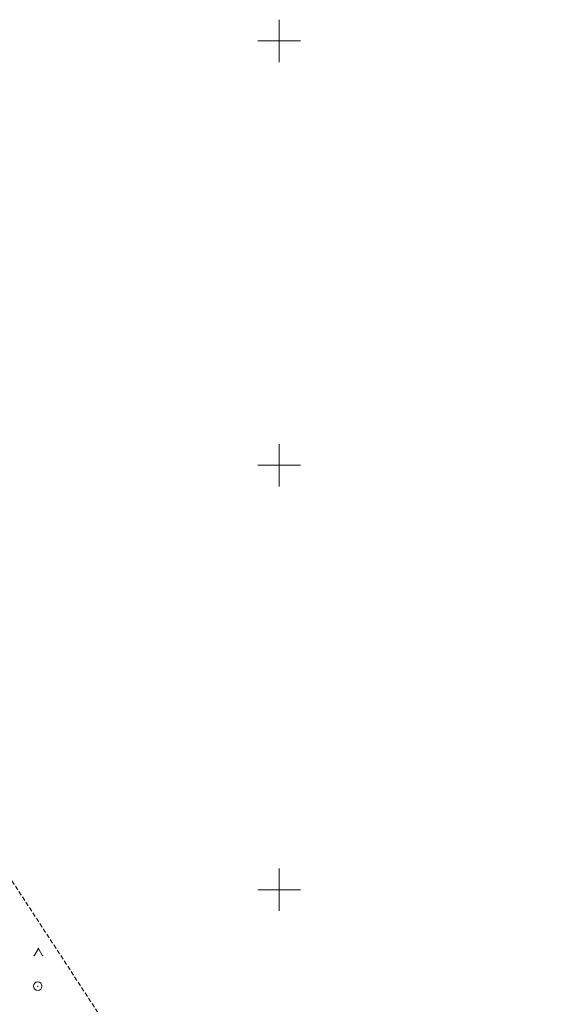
# Model space of a CAD drawing. Extents: x 6456700 to 6518119, y 5963420 to 5980059.
# Tile 94 of 256: x 6512038 to 6512102, y 5964785 to 5964902. Entities that reach past the tile are written whole.
import ezdxf

# ---------------------------------------------------------------- set-up
doc = ezdxf.new("R2010")
doc.units = 0
doc.header["$MEASUREMENT"] = 0
doc.linetypes.add('L_0_5A', pattern=[0.75, 0.5, -0.25])
doc.layers.get('0').update_dxf_attribs({"color": 2, "linetype": 'CONTINUOUS', "lineweight": 5})
doc.layers.add('siatka_krzyrzy', color=7, linetype='CONTINUOUS', lineweight=18)
doc.layers.add('teren_zalesiony', color=7, linetype='CONTINUOUS', lineweight=18)

# ---------------------------------------------------------------- blocks, each defined once
blk = doc.blocks.new('mdcp_nowa')
at = {"layer": 'siatka_krzyrzy', "linetype": 'Continuous', "lineweight": 18, "flags": 128}
for points in [[(6494800, 5981347.5), (6494800, 5981352.5)], [(6494797.5, 5981350), (6494802.5, 5981350)], [(6494800, 5981297.5), (6494800, 5981302.5)], [(6494797.5, 5981300), (6494802.5, 5981300)], [(6494800, 5981247.5), (6494800, 5981252.5)], [(6494797.5, 5981250), (6494802.5, 5981250)]]:
    blk.add_lwpolyline(points, dxfattribs=at)
at = {"layer": 'teren_zalesiony', "color": 7, "linetype": 'L_0_5A', "lineweight": 18, "flags": 128}
blk.add_lwpolyline([(6494872.19, 5981095.54), (6494855.83, 5981097.47), (6494845.33, 5981106.88), (6494836.82, 5981120.26), (6494828.12, 5981129.71), (6494819.54, 5981132.65), (6494802.27, 5981146.79), (6494790.45, 5981160.62), (6494777.93, 5981169.52), (6494764.89, 5981183.26), (6494749.38, 5981196.24), (6494734.96, 5981210.75), (6494728.54, 5981216.75), (6494735.43, 5981221.53), (6494735.01, 5981224.69), (6494722.19, 5981222.39), (6494712.46, 5981224.52), (6494714.22, 5981236.42), (6494712.82, 5981273.82), (6494713.85, 5981296.4), (6494713.31, 5981300.28), (6494735.77, 5981301.14), (6494811.66, 5981185.02), (6494865.53, 5981120.26)], close=True, dxfattribs=at)
at = {"layer": 'teren_zalesiony', "color": 7, "linetype": 'Continuous', "lineweight": 18, "flags": 128}
for points in [[(6494771.13, 5981242.22), (6494771.63, 5981243.09)], [(6494771.63, 5981243.09), (6494772.13, 5981242.22)]]:
    blk.add_lwpolyline(points, dxfattribs=at)
at = {"layer": 'teren_zalesiony', "color": 7, "linetype": 'Continuous', "lineweight": 18}
blk.add_circle((6494771.55, 5981238.63), 0.5, dxfattribs=at)
at = {"layer": 'teren_zalesiony'}
for p in [(6494771.13, 5981242.22), (6494771.63, 5981243.09), (6494771.63, 5981243.09), (6494772.13, 5981242.22), (6494771.55, 5981238.63)]:
    blk.add_point(p, dxfattribs=at)

msp = doc.modelspace()

# ---------------------------------------------------------------- block references
at = {"linetype": 'ByBlock'}
msp.add_blockref('mdcp_nowa', (17268.786, -16450.998), dxfattribs=at)

doc.saveas('drawing.dxf')
